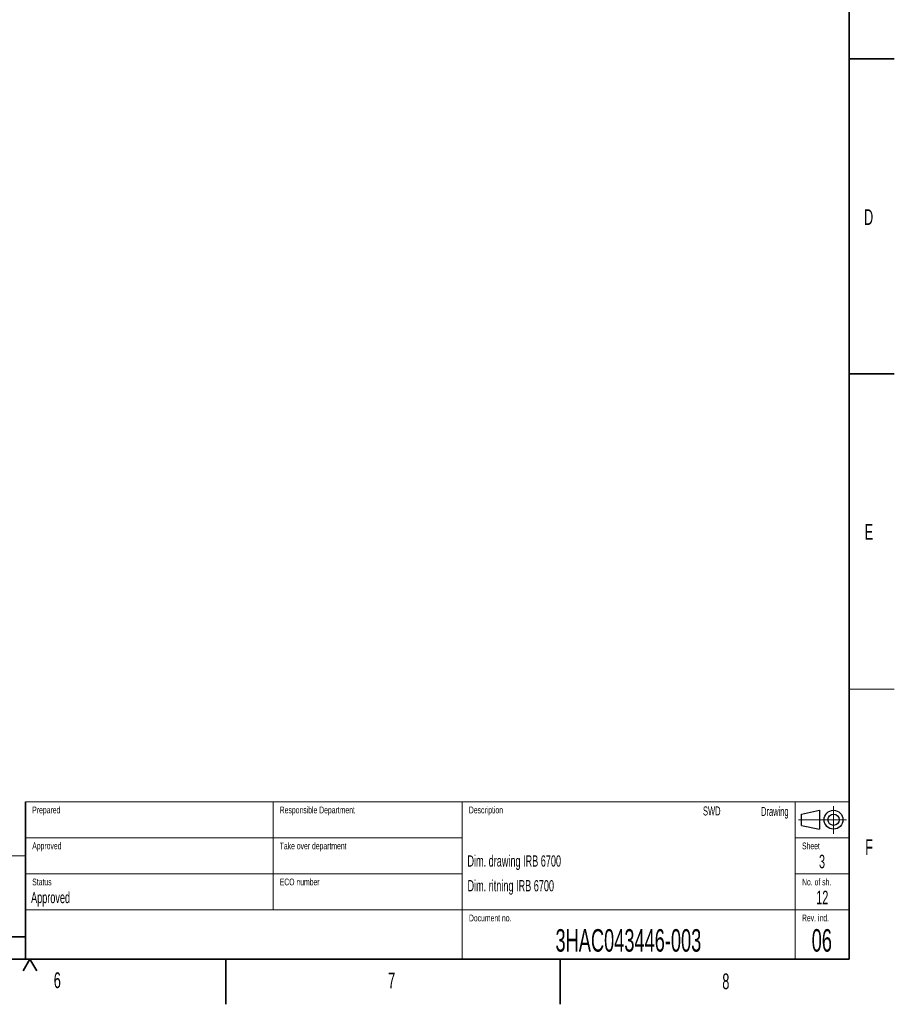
# Model space of a CAD drawing. Header units: millimetres. Extents: x 0 to 11920, y 0 to 8400.
# Tile 44 of 65: x 8034 to 11920, y 0 to 4374. Entities that reach past the tile are written whole.
import ezdxf

# ---------------------------------------------------------------- set-up
doc = ezdxf.new("R2010")
doc.units = ezdxf.units.MM
doc.header["$LTSCALE"] = 20
doc.linetypes.add('CENTERX2', pattern=[20.32, 12.7, -2.54, 2.54, -2.54])
doc.styles.add('SLDTEXTSTYLE0', font='TXT', dxfattribs={"width": 0.605})

msp = doc.modelspace()

# ---------------------------------------------------------------- linework, layer by layer
at = {"color": 7, "linetype": 'Continuous', "lineweight": 35}
for p, q in [((11720, 8200), (11720, 200)), ((11720, 4200), (11920, 4200)), ((11720, 2800), (11920, 2800)), ((8060, 900), (8060, 200)), ((5500, 300), (8060, 300)), ((400, 200), (11720, 200)), ((8080, 200), (8050, 148.04)), ((8080, 200), (8110, 148.04)), ((8950, 0), (8950, 200)), ((10435, 200), (10435, 0))]:
    msp.add_line(p, q, dxfattribs=at)
at = {"color": 7, "linetype": 'Continuous', "lineweight": 18}
for p, q in [((11720, 1400), (11920, 1400)), ((8060, 900), (11720, 900)), ((9160, 900), (9160, 420)), ((10000, 900), (10000, 200)), ((11480, 900), (11480, 200)), ((8060, 740), (10000, 740)), ((11480, 740), (11720, 740)), ((8060, 660), (5500, 660)), ((8060, 580), (10000, 580)), ((11480, 580), (11720, 580)), ((8060, 420), (11720, 420))]:
    msp.add_line(p, q, dxfattribs=at)
at = {"color": 7, "linetype": 'CENTERX2', "lineweight": 18}
for p, q in [((11650, 880.03), (11650, 756.88)), ((11494.59, 820), (11707.92, 820))]:
    msp.add_line(p, q, dxfattribs=at)
at = {"color": 7, "linetype": 'Continuous', "lineweight": 25}
for p, q in [((11508, 845), (11588, 862)), ((11508, 795), (11508, 845)), ((11588, 862), (11588, 778)), ((11508, 795), (11588, 778))]:
    msp.add_line(p, q, dxfattribs=at)
for radius in [42, 25]:
    msp.add_circle((11650, 820), radius, dxfattribs=at)

# ---------------------------------------------------------------- texts
at = {"color": 7, "linetype": 'Continuous', "lineweight": 0, "style": 'SLDTEXTSTYLE0'}
for s, insert, char_height, attachment_point in [('D', (11785.29, 3531.88), 70, 1), ('E', (11788.08, 2133.33), 70, 1), ('Prepared', (8090.09, 878.26), 30, 1), ('Responsible Department', (9189.63, 878.25), 30, 1), ('Description', (10030.01, 878.22), 30, 1), ('SWD', (11148.08, 878.83), 40, 3), ('Drawing', (11450.5, 876.82), 40, 3), ('Approved', (8090.09, 718.85), 30, 1), ('Take over department', (9189.6, 718.56), 30, 1), ('Sheet', (11509.98, 718.61), 30, 1), ('F', (11790.63, 733.43), 70, 1), ('Dim. drawing IRB 6700', (10023.46, 661.64), 50, 1), ('3', (11598.85, 664.38), 60, 2), ('Status', (8090.1, 558.5), 30, 1), ('ECO number', (9189.6, 558.5), 30, 1), ('Dim. ritning IRB 6700', (10023.72, 551.79), 50, 1), ('No. of sh.', (11510.17, 558.31), 30, 1), ('Approved', (8084.94, 499.37), 50, 1), ('12', (11599.93, 504.36), 60, 2), ('Document no.', (10030.26, 398.35), 30, 1), ('Rev. ind.', (11509.85, 398.6), 30, 1), ('3HAC043446-003', (10738.65, 333.92), 100, 2), ('06', (11597.92, 334.01), 100, 2), ('6', (8185.72, 141.92), 70, 1), ('7', (9671.04, 141.1), 70, 1), ('8', (11155.79, 136.99), 70, 1)]:
    msp.add_mtext(s, dxfattribs=dict(at, insert=insert, char_height=char_height, attachment_point=attachment_point))

doc.saveas('drawing.dxf')
